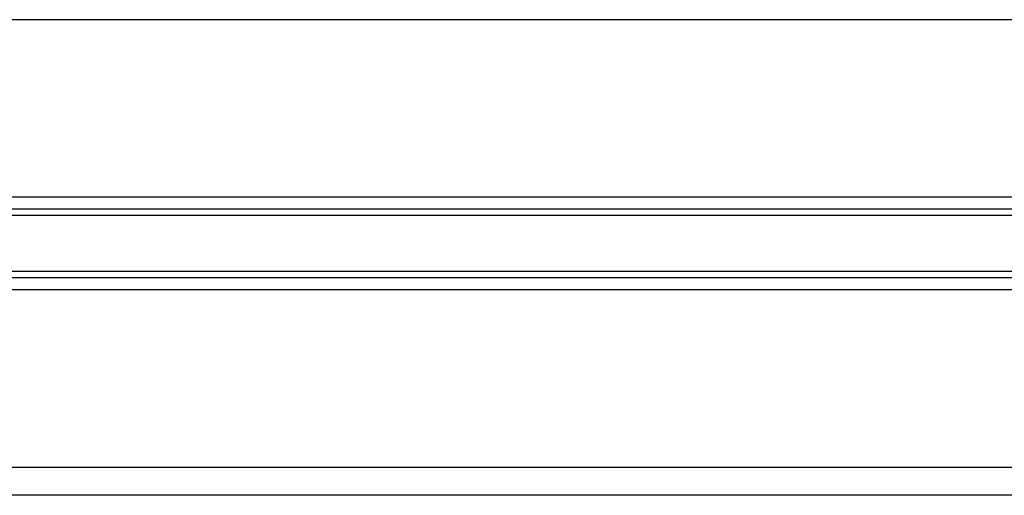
# Model space of a CAD drawing. Header units: millimetres. Extents: x 0 to 420, y 0 to 297.
# Tile 67 of 90: x 295.33 to 299.99, y 199.34 to 201.59. Entities that reach past the tile are written whole.
import ezdxf

# ---------------------------------------------------------------- set-up
doc = ezdxf.new("R2010")
doc.units = ezdxf.units.MM

msp = doc.modelspace()

# ---------------------------------------------------------------- linework, layer by layer
at = {"color": 7, "linetype": 'Continuous', "lineweight": 25}
for p, q in [((328.84105, 201.59383), (290.45901, 201.59383)), ((328.84105, 200.75356), (290.45901, 200.75356)), ((326.09758, 200.6961), (293.20248, 200.6961)), ((326.09378, 200.66566), (293.20629, 200.66566)), ((326.09378, 200.40145), (293.20629, 200.40145)), ((326.09758, 200.37102), (293.20248, 200.37102)), ((328.84105, 200.31355), (290.45901, 200.31355)), ((328.84105, 199.47328), (290.45901, 199.47328)), ((324.0698, 199.34074), (295.23026, 199.34074))]:
    msp.add_line(p, q, dxfattribs=at)

doc.saveas('drawing.dxf')
